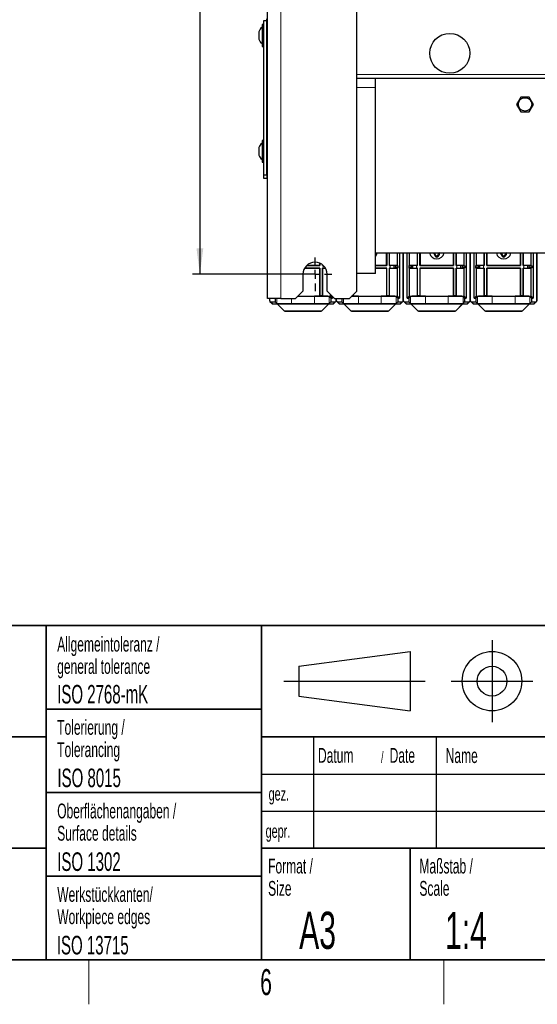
# Paper-space layout 'Blatt3' of a CAD drawing. Header units: millimetres. Extents: x 5 to 418, y 2 to 292.
# Tile 48 of 50: x 255 to 325, y 6 to 139. Entities that reach past the tile are written whole.
import ezdxf

# ---------------------------------------------------------------- set-up
doc = ezdxf.new("R2010")
doc.units = ezdxf.units.MM
doc.layers.add('SLD-0', color=7, linetype='Continuous')
doc.styles.add('SLDTEXTSTYLE1', font='TXT', dxfattribs={"width": 0.605})
doc.dimstyles.new('SLDDIMSTYLE2', dxfattribs={"dimtxt": 3.081982, "dimasz": 3.5, "dimexe": 0, "dimexo": 0.0625, "dimgap": 0.770496, "dimtad": 1, "dimdec": 0, "dimlfac": 4, "dimrnd": 1e-09, "dimzin": 12, "dimdsep": 46, "dimtxsty": 'SLDTEXTSTYLE1', "dimsah": 1, "dimcen": 0.09, "dimadec": 0, "dimazin": 3, "dimtfac": 1, "dimtofl": 0, "dimtmove": 0, "dimatfit": 3, "dimfxl": 1, "dimfrac": 2, "dimtolj": 1, "dimtzin": 12, "dimarcsym": 0})

# ---------------------------------------------------------------- blocks, each defined once
blk = doc.blocks.new('SW_NOTE_0_44')
at = {"layer": 'SLD-0', "color": 0, "char_height": 2, "attachment_point": 1, "style": 'SLDTEXTSTYLE1'}
for s, insert in [('Keine Maße aus der Zeichnung abnehmen. /', (0, 2.58)), ('Do not scale.', (0, -0.92))]:
    blk.add_mtext(s, dxfattribs=dict(at, insert=insert))
blk = doc.blocks.new('SW_NOTE_0_46')
at = {"layer": 'SLD-0', "color": 0, "char_height": 2, "attachment_point": 1, "style": 'SLDTEXTSTYLE1'}
for s, insert in [('Werkstückkanten/', (0, 2.58)), ('Workpiece edges', (0, -0.42))]:
    blk.add_mtext(s, dxfattribs=dict(at, insert=insert))
blk = doc.blocks.new('SW_NOTE_0_47')
at = {"layer": 'SLD-0', "color": 0, "char_height": 2, "attachment_point": 1, "style": 'SLDTEXTSTYLE1'}
for s, insert in [('Oberflächenangaben /', (0, 2.58)), ('Surface details', (0, -0.42))]:
    blk.add_mtext(s, dxfattribs=dict(at, insert=insert))
blk = doc.blocks.new('SW_NOTE_0_48')
at = {"layer": 'SLD-0', "color": 0, "char_height": 2, "attachment_point": 1, "style": 'SLDTEXTSTYLE1'}
for s, insert in [('Tolerierung /', (0, 2.58)), ('Tolerancing', (0, -0.42))]:
    blk.add_mtext(s, dxfattribs=dict(at, insert=insert))
blk = doc.blocks.new('SW_NOTE_0_49')
at = {"layer": 'SLD-0', "color": 0, "char_height": 2, "attachment_point": 1, "style": 'SLDTEXTSTYLE1'}
for s, insert in [('Allgemeintoleranz /', (0, 2.58)), ('general tolerance', (0, -0.42))]:
    blk.add_mtext(s, dxfattribs=dict(at, insert=insert))
blk = doc.blocks.new('SW_NOTE_0_50')
at = {"layer": 'SLD-0', "color": 0, "char_height": 2, "attachment_point": 1, "style": 'SLDTEXTSTYLE1'}
for s, insert in [('Format /', (0, 2.58)), ('Size', (0, -0.42))]:
    blk.add_mtext(s, dxfattribs=dict(at, insert=insert))
blk = doc.blocks.new('SW_NOTE_0_51')
at = {"layer": 'SLD-0', "color": 0, "attachment_point": 1, "style": 'SLDTEXTSTYLE1'}
for s, insert, char_height in [('Datum', (0, 2.58), 2), ('/', (8.48, 2.08), 1.5), ('Date', (9.64, 2.58), 2)]:
    blk.add_mtext(s, dxfattribs=dict(at, insert=insert, char_height=char_height))
blk = doc.blocks.new('SW_NOTE_0_52')
at = {"layer": 'SLD-0', "color": 0, "char_height": 2, "attachment_point": 1, "style": 'SLDTEXTSTYLE1'}
for s, insert in [('Maßstab /', (0, 2.58)), ('Scale', (0, -0.42))]:
    blk.add_mtext(s, dxfattribs=dict(at, insert=insert))
blk = doc.blocks.new('_D_19')
at = {"layer": 'SLD-0'}
for p, q in [((295.19, 248.02), (278.7, 248.02)), ((279.7, 248.02), (279.7, 104.27)), ((295.19, 104.27), (278.7, 104.27))]:
    blk.add_line(p, q, dxfattribs=at)
for points in [[(279.7, 248.02), (279.24, 244.52), (280.16, 244.52)], [(279.7, 104.27), (280.16, 107.77), (279.24, 107.77)]]:
    blk.add_solid(points, dxfattribs=at)
at = {"layer": 'SLD-0', "insert": (275.61, 172.61), "char_height": 3.175, "attachment_point": 1, "rotation": 90, "style": 'SLDTEXTSTYLE1'}
blk.add_mtext('575', dxfattribs=at)
blk = doc.blocks.new('SW_CENTERMARKSYMBOL_13')
at = {"layer": 'SLD-0', "color": 0}
for p, q in [((0, 1.25), (0, 2.25)), ((-1.25, 0), (-2.25, 0)), ((0, 0), (-0.625, 0)), ((0, 0), (0, 0.625)), ((0, 0), (0, -0.625)), ((0, 0), (0.625, 0)), ((1.25, 0), (2.25, 0)), ((0, -1.25), (0, -2.25))]:
    blk.add_line(p, q, dxfattribs=at)

psp = doc.layouts.new('Blatt3')

# ---------------------------------------------------------------- linework, layer by layer
at = {"color": 7, "linetype": 'Continuous', "lineweight": 25}
for p, q in [((288.8173, 101.0151), (288.8173, 252.2651)), ((300.8173, 102.0151), (300.8173, 251.2651)), ((288.3173, 137.8901), (288.0673, 137.8901)), ((288.0673, 137.8901), (288.0673, 135.2613)), ((288.3173, 138.4151), (288.6923, 138.4151)), ((288.3173, 117.6651), (288.3173, 138.4151)), ((288.6923, 138.4151), (288.6923, 138.6651)), ((288.6923, 117.6651), (288.6923, 138.4151)), ((287.6423, 136.9151), (287.6423, 136.0239)), ((287.6423, 136.0239), (287.6423, 135.9151)), ((288.0673, 135.2613), (288.0673, 134.9401)), ((288.0673, 134.9401), (288.3173, 134.9401)), ((358.3173, 130.6401), (300.8173, 130.6401)), ((303.3173, 129.3901), (303.3173, 130.6401)), ((303.3173, 104.3901), (303.3173, 129.3901)), ((322.8722, 128.1276), (322.302, 127.1401)), ((324.0124, 128.1276), (322.8722, 128.1276)), ((324.5826, 127.1401), (324.0124, 128.1276)), ((322.302, 127.1401), (322.8722, 126.1526)), ((322.8722, 126.1526), (324.0124, 126.1526)), ((324.0124, 126.1526), (324.5826, 127.1401)), ((288.3173, 122.2901), (288.0673, 122.2901)), ((288.0673, 122.2901), (288.0673, 119.6613)), ((287.6423, 121.3151), (287.6423, 120.4239)), ((287.6423, 120.4239), (287.6423, 120.3151)), ((288.0673, 119.6613), (288.0673, 119.3401)), ((288.0673, 119.3401), (288.3173, 119.3401)), ((288.3173, 117.6651), (288.6923, 117.6651)), ((288.3173, 117.1651), (288.3173, 117.6651)), ((288.6923, 117.1651), (288.3173, 117.1651)), ((288.6923, 117.6651), (288.6923, 117.1651)), ((288.8173, 117.6401), (288.6923, 117.6401)), ((288.7673, 117.1401), (288.7673, 117.6401)), ((288.8173, 117.1401), (288.7673, 117.1401)), ((303.3173, 107.1401), (355.8173, 107.1401)), ((304.8173, 105.464), (304.8173, 107.1401)), ((304.8304, 107.1401), (304.8304, 105.4509)), ((305.1792, 107.1401), (305.1792, 105.4509)), ((305.1923, 105.464), (305.1923, 107.1401)), ((306.276, 105.464), (306.276, 107.1401)), ((306.5422, 107.1401), (306.5422, 101.0728)), ((307.0423, 100.6979), (307.0423, 107.1401)), ((307.0923, 100.6979), (307.0923, 107.1401)), ((307.5924, 101.0728), (307.5924, 107.1401)), ((307.8586, 107.1401), (307.8586, 105.464)), ((308.9423, 107.1401), (308.9423, 105.464)), ((308.9554, 105.4509), (308.9554, 107.1401)), ((309.3042, 105.4509), (309.3042, 107.1401)), ((309.3173, 107.1401), (309.3173, 105.464)), ((311.1409, 107.1401), (311.1992, 107.1015)), ((311.2675, 107.1082), (311.1593, 107.0457)), ((311.1593, 107.0457), (311.3508, 106.714)), ((311.1992, 107.1015), (311.1969, 107.1401)), ((311.4591, 106.7765), (311.2675, 107.1082)), ((311.7779, 106.9538), (311.6756, 106.7765)), ((311.957, 107.139), (311.7238, 106.985)), ((311.7238, 106.985), (311.7779, 106.9538)), ((311.7838, 106.714), (311.8861, 106.8913)), ((311.8861, 106.8913), (311.9403, 106.86)), ((311.9403, 106.86), (311.957, 107.139)), ((312.0119, 107.1401), (312.0253, 107.1323)), ((312.0253, 107.1323), (312.0298, 107.1401)), ((313.8173, 105.464), (313.8173, 107.1401)), ((313.8304, 107.1401), (313.8304, 105.4509)), ((314.1792, 107.1401), (314.1792, 105.4509)), ((314.1923, 105.464), (314.1923, 107.1401)), ((315.276, 105.464), (315.276, 107.1401)), ((315.5422, 107.1401), (315.5422, 101.0728)), ((316.0423, 100.6979), (316.0423, 107.1401)), ((316.0923, 100.6979), (316.0923, 107.1401)), ((316.5924, 101.0728), (316.5924, 107.1401)), ((316.8586, 107.1401), (316.8586, 105.464)), ((317.9423, 107.1401), (317.9423, 105.464)), ((317.9554, 105.4509), (317.9554, 107.1401)), ((318.3042, 105.4509), (318.3042, 107.1401)), ((318.3173, 107.1401), (318.3173, 105.464)), ((320.1409, 107.1401), (320.1992, 107.1015)), ((320.2675, 107.1082), (320.1593, 107.0457)), ((320.1593, 107.0457), (320.3508, 106.714)), ((320.1992, 107.1015), (320.1969, 107.1401)), ((320.4591, 106.7765), (320.2675, 107.1082)), ((320.7779, 106.9538), (320.6756, 106.7765)), ((320.957, 107.139), (320.7238, 106.985)), ((320.7238, 106.985), (320.7779, 106.9538)), ((320.7838, 106.714), (320.8861, 106.8913)), ((320.8861, 106.8913), (320.9403, 106.86)), ((320.9403, 106.86), (320.957, 107.139)), ((321.0119, 107.1401), (321.0253, 107.1323)), ((321.0253, 107.1323), (321.0298, 107.1401)), ((322.8173, 105.464), (322.8173, 107.1401)), ((322.8304, 107.1401), (322.8304, 105.4509)), ((323.1792, 107.1401), (323.1792, 105.4509)), ((323.1923, 105.464), (323.1923, 107.1401)), ((324.276, 105.464), (324.276, 107.1401)), ((324.5422, 107.1401), (324.5422, 101.0728)), ((325.0423, 100.6979), (325.0423, 107.1401)), ((325.0923, 100.6979), (325.0923, 107.1401)), ((293.7917, 105.089), (295.8173, 105.089)), ((295.8304, 105.1021), (293.7995, 105.1021)), ((295.8304, 105.4509), (294.0813, 105.4509)), ((294.0954, 105.464), (295.8173, 105.464)), ((295.8173, 105.464), (295.8173, 105.7651)), ((295.8304, 105.4509), (295.8173, 105.464)), ((295.8304, 105.1021), (295.8173, 105.089)), ((295.8173, 105.089), (295.8173, 101.339)), ((295.8304, 105.7595), (295.8304, 105.4509)), ((295.8304, 101.3521), (295.8304, 105.1021)), ((296.1792, 105.556), (296.1792, 105.4509)), ((296.1792, 105.4509), (296.1923, 105.464)), ((296.1792, 105.4509), (296.2787, 105.4509)), ((296.1792, 105.1021), (296.1923, 105.089)), ((296.2787, 105.1021), (296.1792, 105.1021)), ((296.1792, 105.1021), (296.1792, 101.3521)), ((296.1923, 105.464), (296.1923, 105.5459)), ((296.2892, 105.464), (296.1923, 105.464)), ((296.1923, 105.089), (296.5929, 105.089)), ((296.1923, 101.339), (296.1923, 105.089)), ((303.3173, 105.464), (304.8173, 105.464)), ((304.8304, 105.4509), (303.3173, 105.4509)), ((304.8304, 105.1021), (303.3173, 105.1021)), ((303.3173, 105.089), (304.8173, 105.089)), ((304.8304, 105.4509), (304.8173, 105.464)), ((304.8304, 105.1021), (304.8173, 105.089)), ((304.8173, 105.089), (304.8173, 101.339)), ((304.8304, 101.3521), (304.8304, 105.1021)), ((305.1792, 105.4509), (305.1923, 105.464)), ((305.1792, 105.4509), (305.2787, 105.4509)), ((305.1792, 105.1021), (305.1923, 105.089)), ((305.2787, 105.1021), (305.1792, 105.1021)), ((305.1792, 105.1021), (305.1792, 101.3521)), ((306.276, 105.464), (305.1923, 105.464)), ((305.1923, 105.089), (306.276, 105.089)), ((305.1923, 101.339), (305.1923, 105.089)), ((305.7768, 105.443), (305.9665, 105.4051)), ((305.9665, 105.1479), (305.7768, 105.1101)), ((305.9665, 105.4051), (306.3415, 105.3986)), ((305.9665, 105.4051), (305.9665, 105.1479)), ((306.3415, 105.1545), (305.9665, 105.1479)), ((306.276, 105.464), (306.3415, 105.3986)), ((306.3415, 105.1545), (306.276, 105.089)), ((306.276, 101.339), (306.276, 105.089)), ((306.3415, 105.3986), (306.3415, 105.1545)), ((307.8586, 105.464), (307.7931, 105.3986)), ((307.7931, 105.3986), (308.1681, 105.4051)), ((307.7931, 105.3986), (307.7931, 105.1545)), ((307.7931, 105.1545), (307.8586, 105.089)), ((308.1681, 105.1479), (307.7931, 105.1545)), ((308.9423, 105.464), (307.8586, 105.464)), ((307.8586, 105.089), (307.8586, 101.339)), ((307.8586, 105.089), (308.9423, 105.089)), ((308.1681, 105.4051), (308.3578, 105.443)), ((308.1681, 105.4051), (308.1681, 105.1479)), ((308.3578, 105.1101), (308.1681, 105.1479)), ((308.8559, 105.4509), (308.9554, 105.4509)), ((308.9554, 105.1021), (308.8559, 105.1021)), ((308.9554, 105.4509), (308.9423, 105.464)), ((308.9554, 105.1021), (308.9423, 105.089)), ((308.9423, 105.089), (308.9423, 101.339)), ((308.9554, 101.3521), (308.9554, 105.1021)), ((309.3042, 105.4509), (309.3173, 105.464)), ((313.8304, 105.4509), (309.3042, 105.4509)), ((313.8304, 105.1021), (309.3042, 105.1021)), ((309.3042, 105.1021), (309.3042, 101.3521)), ((309.3042, 105.1021), (309.3173, 105.089)), ((309.3173, 105.464), (313.8173, 105.464)), ((309.3173, 105.089), (313.8173, 105.089)), ((309.3173, 101.339), (309.3173, 105.089)), ((313.8304, 105.4509), (313.8173, 105.464)), ((313.8304, 105.1021), (313.8173, 105.089)), ((313.8173, 105.089), (313.8173, 101.339)), ((313.8304, 101.3521), (313.8304, 105.1021)), ((314.1792, 105.4509), (314.1923, 105.464)), ((314.1792, 105.4509), (314.2787, 105.4509)), ((314.1792, 105.1021), (314.1923, 105.089)), ((314.2787, 105.1021), (314.1792, 105.1021)), ((314.1792, 105.1021), (314.1792, 101.3521)), ((315.276, 105.464), (314.1923, 105.464)), ((314.1923, 105.089), (315.276, 105.089)), ((314.1923, 101.339), (314.1923, 105.089)), ((314.7768, 105.443), (314.9665, 105.4051)), ((314.9665, 105.1479), (314.7768, 105.1101)), ((314.9665, 105.4051), (315.3415, 105.3986)), ((314.9665, 105.4051), (314.9665, 105.1479)), ((315.3415, 105.1545), (314.9665, 105.1479)), ((315.276, 105.464), (315.3415, 105.3986)), ((315.3415, 105.1545), (315.276, 105.089)), ((315.276, 101.339), (315.276, 105.089)), ((315.3415, 105.3986), (315.3415, 105.1545)), ((316.8586, 105.464), (316.7931, 105.3986)), ((316.7931, 105.3986), (317.1681, 105.4051)), ((316.7931, 105.3986), (316.7931, 105.1545)), ((316.7931, 105.1545), (316.8586, 105.089)), ((317.1681, 105.1479), (316.7931, 105.1545)), ((317.9423, 105.464), (316.8586, 105.464)), ((316.8586, 105.089), (316.8586, 101.339)), ((316.8586, 105.089), (317.9423, 105.089)), ((317.1681, 105.4051), (317.3578, 105.443)), ((317.1681, 105.4051), (317.1681, 105.1479)), ((317.3578, 105.1101), (317.1681, 105.1479)), ((317.8559, 105.4509), (317.9554, 105.4509)), ((317.9554, 105.1021), (317.8559, 105.1021)), ((317.9554, 105.4509), (317.9423, 105.464)), ((317.9554, 105.1021), (317.9423, 105.089)), ((317.9423, 105.089), (317.9423, 101.339)), ((317.9554, 101.3521), (317.9554, 105.1021)), ((318.3042, 105.4509), (318.3173, 105.464)), ((322.8304, 105.4509), (318.3042, 105.4509)), ((322.8304, 105.1021), (318.3042, 105.1021)), ((318.3042, 105.1021), (318.3042, 101.3521)), ((318.3042, 105.1021), (318.3173, 105.089)), ((318.3173, 105.464), (322.8173, 105.464)), ((318.3173, 105.089), (322.8173, 105.089)), ((318.3173, 101.339), (318.3173, 105.089)), ((322.8304, 105.4509), (322.8173, 105.464)), ((322.8304, 105.1021), (322.8173, 105.089)), ((322.8173, 105.089), (322.8173, 101.339)), ((322.8304, 101.3521), (322.8304, 105.1021)), ((323.1792, 105.4509), (323.1923, 105.464)), ((323.1792, 105.4509), (323.2787, 105.4509)), ((323.1792, 105.1021), (323.1923, 105.089)), ((323.2787, 105.1021), (323.1792, 105.1021)), ((323.1792, 105.1021), (323.1792, 101.3521)), ((324.276, 105.464), (323.1923, 105.464)), ((323.1923, 105.089), (324.276, 105.089)), ((323.1923, 101.339), (323.1923, 105.089)), ((323.7768, 105.443), (323.9665, 105.4051)), ((323.9665, 105.1479), (323.7768, 105.1101)), ((323.9665, 105.4051), (324.3415, 105.3986)), ((323.9665, 105.4051), (323.9665, 105.1479)), ((324.3415, 105.1545), (323.9665, 105.1479)), ((324.276, 105.464), (324.3415, 105.3986)), ((324.3415, 105.1545), (324.276, 105.089)), ((324.276, 101.339), (324.276, 105.089)), ((324.3415, 105.3986), (324.3415, 105.1545)), ((293.5673, 104.2651), (293.5673, 102.0151)), ((296.8173, 102.0151), (296.8173, 104.2651)), ((303.3173, 104.3901), (300.8173, 104.3901)), ((290.5673, 101.0151), (288.8173, 101.0151)), ((289.0923, 100.6979), (289.0923, 101.0151)), ((289.8173, 101.0151), (289.8173, 100.5728)), ((290.5673, 101.0151), (292.5673, 101.0151)), ((292.5673, 101.0151), (293.5673, 102.0151)), ((292.8782, 101.3259), (295.0988, 101.3259)), ((292.8913, 101.339), (295.8173, 101.339)), ((295.8304, 101.3521), (295.8173, 101.339)), ((295.8173, 101.339), (296.1923, 101.339)), ((296.1792, 101.3521), (295.8304, 101.3521)), ((296.1792, 101.3521), (296.1923, 101.339)), ((296.1923, 101.339), (297.276, 101.339)), ((296.8173, 102.0151), (297.8173, 101.0151)), ((297.0985, 101.2916), (297.3173, 101.0728)), ((297.276, 101.339), (297.276, 101.5563)), ((297.5422, 101.0728), (297.276, 101.339)), ((297.3173, 101.0728), (297.5422, 101.0728)), ((297.3173, 101.0728), (297.3173, 100.5728)), ((297.5422, 101.2901), (297.5422, 101.0728)), ((297.8173, 101.0151), (299.8173, 101.0151)), ((298.0423, 100.6979), (298.0423, 101.0151)), ((298.0923, 100.6979), (298.0923, 101.0151)), ((298.8173, 101.0151), (298.8173, 100.5728)), ((299.8173, 101.0151), (300.8173, 102.0151)), ((300.1413, 101.339), (300.3173, 101.339)), ((300.3042, 101.3521), (300.1544, 101.3521)), ((300.3042, 101.502), (300.3042, 101.3521)), ((300.3042, 101.3521), (300.3173, 101.339)), ((300.3173, 101.339), (300.3173, 101.5151)), ((300.3173, 101.339), (304.8173, 101.339)), ((301.0358, 101.3259), (304.0988, 101.3259)), ((304.8304, 101.3521), (304.8173, 101.339)), ((304.8173, 101.339), (305.1923, 101.339)), ((305.1792, 101.3521), (304.8304, 101.3521)), ((305.1792, 101.3521), (305.1923, 101.339)), ((305.1923, 101.339), (306.276, 101.339)), ((306.0985, 101.2916), (306.3173, 101.0728)), ((306.5422, 101.0728), (306.276, 101.339)), ((306.3173, 101.0728), (306.5422, 101.0728)), ((306.3173, 101.0728), (306.3173, 100.5728)), ((307.8586, 101.339), (307.5924, 101.0728)), ((307.5924, 101.0728), (307.8173, 101.0728)), ((307.8173, 101.0728), (308.0361, 101.2916)), ((307.8173, 101.0728), (307.8173, 100.5728)), ((307.8586, 101.339), (308.9423, 101.339)), ((308.9554, 101.3521), (308.9423, 101.339)), ((308.9423, 101.339), (309.3173, 101.339)), ((309.3042, 101.3521), (308.9554, 101.3521)), ((309.3042, 101.3521), (309.3173, 101.339)), ((309.3173, 101.339), (313.8173, 101.339)), ((310.0358, 101.3259), (313.0988, 101.3259)), ((313.8304, 101.3521), (313.8173, 101.339)), ((313.8173, 101.339), (314.1923, 101.339)), ((314.1792, 101.3521), (313.8304, 101.3521)), ((314.1792, 101.3521), (314.1923, 101.339)), ((314.1923, 101.339), (315.276, 101.339)), ((315.0985, 101.2916), (315.3173, 101.0728)), ((315.5422, 101.0728), (315.276, 101.339)), ((315.3173, 101.0728), (315.5422, 101.0728)), ((315.3173, 101.0728), (315.3173, 100.5728)), ((316.8586, 101.339), (316.5924, 101.0728)), ((316.5924, 101.0728), (316.8173, 101.0728)), ((316.8173, 101.0728), (317.0361, 101.2916)), ((316.8173, 101.0728), (316.8173, 100.5728)), ((316.8586, 101.339), (317.9423, 101.339)), ((317.9554, 101.3521), (317.9423, 101.339)), ((317.9423, 101.339), (318.3173, 101.339)), ((318.3042, 101.3521), (317.9554, 101.3521)), ((318.3042, 101.3521), (318.3173, 101.339)), ((318.3173, 101.339), (322.8173, 101.339)), ((319.0358, 101.3259), (322.0988, 101.3259)), ((322.8304, 101.3521), (322.8173, 101.339)), ((322.8173, 101.339), (323.1923, 101.339)), ((323.1792, 101.3521), (322.8304, 101.3521)), ((323.1792, 101.3521), (323.1923, 101.339)), ((323.1923, 101.339), (324.276, 101.339)), ((324.0985, 101.2916), (324.3173, 101.0728)), ((324.5422, 101.0728), (324.276, 101.339)), ((324.3173, 101.0728), (324.5422, 101.0728)), ((324.3173, 101.0728), (324.3173, 100.5728)), ((289.1289, 100.6095), (289.4017, 100.3367)), ((289.2174, 100.5728), (289.8173, 100.5728)), ((289.4901, 100.3001), (290.0808, 100.3001)), ((289.8173, 100.5728), (290.0361, 100.354)), ((290.0808, 100.3001), (290.0835, 100.3066)), ((290.0808, 100.3001), (291.0193, 99.3617)), ((290.0835, 100.3066), (297.0511, 100.3066)), ((290.0835, 100.3066), (291.022, 99.3682)), ((292.0358, 100.3197), (295.0988, 100.3197)), ((296.1126, 99.3682), (297.0511, 100.3066)), ((296.1153, 99.3617), (297.0538, 100.3001)), ((297.0538, 100.3001), (297.0511, 100.3066)), ((297.0538, 100.3001), (297.6445, 100.3001)), ((297.0985, 100.354), (297.3173, 100.5728)), ((297.3173, 100.5728), (297.9172, 100.5728)), ((297.7329, 100.3367), (298.0057, 100.6095)), ((298.1289, 100.6095), (298.4017, 100.3367)), ((298.2174, 100.5728), (298.8173, 100.5728)), ((298.4901, 100.3001), (299.0808, 100.3001)), ((298.8173, 100.5728), (299.0361, 100.354)), ((299.0808, 100.3001), (299.0835, 100.3066)), ((299.0808, 100.3001), (300.0193, 99.3617)), ((299.0835, 100.3066), (306.0511, 100.3066)), ((299.0835, 100.3066), (300.022, 99.3682)), ((301.0358, 100.3197), (304.0988, 100.3197)), ((305.1126, 99.3682), (306.0511, 100.3066)), ((305.1153, 99.3617), (306.0538, 100.3001)), ((306.0538, 100.3001), (306.0511, 100.3066)), ((306.0538, 100.3001), (306.6445, 100.3001)), ((306.0985, 100.354), (306.3173, 100.5728)), ((306.3173, 100.5728), (306.9172, 100.5728)), ((306.7329, 100.3367), (307.0057, 100.6095)), ((307.1289, 100.6095), (307.4017, 100.3367)), ((307.2174, 100.5728), (307.8173, 100.5728)), ((307.4901, 100.3001), (308.0808, 100.3001)), ((307.8173, 100.5728), (308.0361, 100.354)), ((308.0808, 100.3001), (308.0835, 100.3066)), ((308.0808, 100.3001), (309.0193, 99.3617)), ((308.0835, 100.3066), (315.0511, 100.3066)), ((308.0835, 100.3066), (309.022, 99.3682)), ((310.0358, 100.3197), (313.0988, 100.3197)), ((314.1126, 99.3682), (315.0511, 100.3066)), ((314.1153, 99.3617), (315.0538, 100.3001)), ((315.0538, 100.3001), (315.0511, 100.3066)), ((315.0538, 100.3001), (315.6445, 100.3001)), ((315.0985, 100.354), (315.3173, 100.5728)), ((315.3173, 100.5728), (315.9172, 100.5728)), ((315.7329, 100.3367), (316.0057, 100.6095)), ((316.1289, 100.6095), (316.4017, 100.3367)), ((316.2174, 100.5728), (316.8173, 100.5728)), ((316.4901, 100.3001), (317.0808, 100.3001)), ((316.8173, 100.5728), (317.0361, 100.354)), ((317.0808, 100.3001), (317.0835, 100.3066)), ((317.0808, 100.3001), (318.0193, 99.3617)), ((317.0835, 100.3066), (324.0511, 100.3066)), ((317.0835, 100.3066), (318.022, 99.3682)), ((319.0358, 100.3197), (322.0988, 100.3197)), ((323.1126, 99.3682), (324.0511, 100.3066)), ((323.1153, 99.3617), (324.0538, 100.3001)), ((324.0538, 100.3001), (324.0511, 100.3066)), ((324.0538, 100.3001), (324.6445, 100.3001)), ((324.0985, 100.354), (324.3173, 100.5728)), ((324.3173, 100.5728), (324.9172, 100.5728)), ((324.7329, 100.3367), (325.0057, 100.6095)), ((291.1077, 99.3251), (296.027, 99.3251)), ((291.1103, 99.3316), (296.0243, 99.3316)), ((300.1076, 99.3251), (305.027, 99.3251)), ((300.1103, 99.3316), (305.0243, 99.3316)), ((309.1077, 99.3251), (314.027, 99.3251)), ((309.1103, 99.3316), (314.0243, 99.3316)), ((318.1077, 99.3251), (323.027, 99.3251)), ((318.1103, 99.3316), (323.0243, 99.3316))]:
    psp.add_line(p, q, dxfattribs=at)
at = {"color": 7, "linetype": 'Continuous', "lineweight": 18}
for p, q in [((290.5673, 101.0151), (290.5673, 252.2651)), ((358.3173, 131.1401), (300.8173, 131.1401)), ((303.3173, 129.3901), (300.8173, 129.3901)), ((296.2787, 105.4509), (296.2787, 105.1021)), ((305.2787, 105.4509), (305.2787, 105.1021)), ((305.7768, 105.443), (305.7768, 105.1101)), ((308.3578, 105.443), (308.3578, 105.1101)), ((308.8559, 105.4509), (308.8559, 105.1021)), ((314.2787, 105.4509), (314.2787, 105.1021)), ((314.7768, 105.443), (314.7768, 105.1101)), ((317.3578, 105.443), (317.3578, 105.1101)), ((317.8559, 105.4509), (317.8559, 105.1021)), ((323.2787, 105.4509), (323.2787, 105.1021)), ((323.7768, 105.443), (323.7768, 105.1101)), ((290.0361, 101.0151), (290.0361, 100.354)), ((292.0358, 101.0151), (292.0358, 100.3197)), ((295.0988, 101.3259), (295.0988, 100.3197)), ((297.0985, 101.2916), (297.0985, 100.354)), ((299.0361, 101.0151), (299.0361, 100.354)), ((301.0358, 101.3259), (301.0358, 100.3197)), ((304.0988, 101.3259), (304.0988, 100.3197)), ((306.0985, 101.2916), (306.0985, 100.354)), ((308.0361, 101.2916), (308.0361, 100.354)), ((310.0358, 101.3259), (310.0358, 100.3197)), ((313.0988, 101.3259), (313.0988, 100.3197)), ((315.0985, 101.2916), (315.0985, 100.354)), ((317.0361, 101.2916), (317.0361, 100.354)), ((319.0358, 101.3259), (319.0358, 100.3197)), ((322.0988, 101.3259), (322.0988, 100.3197)), ((324.0985, 101.2916), (324.0985, 100.354)), ((289.2174, 100.5728), (289.4901, 100.3001)), ((297.6445, 100.3001), (297.9172, 100.5728)), ((298.2174, 100.5728), (298.4901, 100.3001)), ((306.6445, 100.3001), (306.9172, 100.5728)), ((307.2174, 100.5728), (307.4901, 100.3001)), ((315.6445, 100.3001), (315.9172, 100.5728)), ((316.2174, 100.5728), (316.4901, 100.3001)), ((324.6445, 100.3001), (324.9172, 100.5728)), ((291.0193, 99.3617), (291.022, 99.3682)), ((291.1103, 99.3316), (291.1077, 99.3251)), ((296.027, 99.3251), (296.0243, 99.3316)), ((296.1126, 99.3682), (296.1153, 99.3617)), ((300.0193, 99.3617), (300.022, 99.3682)), ((300.1103, 99.3316), (300.1076, 99.3251)), ((305.027, 99.3251), (305.0243, 99.3316)), ((305.1126, 99.3682), (305.1153, 99.3617)), ((309.0193, 99.3617), (309.022, 99.3682)), ((309.1103, 99.3316), (309.1077, 99.3251)), ((314.027, 99.3251), (314.0243, 99.3316)), ((314.1126, 99.3682), (314.1153, 99.3617)), ((318.0193, 99.3617), (318.022, 99.3682)), ((318.1103, 99.3316), (318.1077, 99.3251)), ((323.027, 99.3251), (323.0243, 99.3316)), ((323.1126, 99.3682), (323.1153, 99.3617))]:
    psp.add_line(p, q, dxfattribs=at)
at = {"color": 7, "linetype": 'Continuous', "lineweight": 25}
for centre, radius in [((313.3173, 134.0151), 2.6875), ((323.4423, 127.1401), 0.9)]:
    psp.add_circle(centre, radius, dxfattribs=at)
for centre, radius, start, end in [((288.6137, 136.6775), 1, 123.118888, 166.258685), ((288.6137, 136.1526), 1, 193.741315, 236.881112), ((288.6137, 121.0775), 1, 123.118888, 166.258685), ((288.6137, 120.5526), 1, 193.741315, 236.881112), ((302.5673, 107.339), 1, 318.590378, 348.523667), ((311.5673, 107.339), 1, 191.476333, 348.523667), ((311.5673, 106.839), 0.25, 210, 330), ((311.5673, 106.839), 0.125, 210, 330), ((320.5673, 107.339), 1, 191.476333, 348.523667), ((320.5673, 106.839), 0.25, 210, 330), ((320.5673, 106.839), 0.125, 210, 330), ((295.1923, 104.2651), 1.625, 0, 180), ((289.4901, 100.4251), 0.125, 225, 270), ((297.6445, 100.4251), 0.125, 270, 315), ((298.4901, 100.4251), 0.125, 225, 270), ((306.6445, 100.4251), 0.125, 270, 315), ((307.4901, 100.4251), 0.125, 225, 270), ((315.6445, 100.4251), 0.125, 270, 315), ((316.4901, 100.4251), 0.125, 225, 270), ((324.6445, 100.4251), 0.125, 270, 315), ((291.1077, 99.45), 0.125, 225, 270), ((296.027, 99.45), 0.125, 270, 315), ((300.1076, 99.45), 0.125, 225, 270), ((305.027, 99.45), 0.125, 270, 315), ((309.1077, 99.45), 0.125, 225, 270), ((314.027, 99.45), 0.125, 270, 315), ((318.1077, 99.45), 0.125, 225, 270), ((323.027, 99.45), 0.125, 270, 315)]:
    psp.add_arc(centre, radius, start, end, dxfattribs=at)
at = {"color": 7, "linetype": 'Continuous', "lineweight": 18}
for centre, radius, start, end in [((289.49, 100.4251), 0.1249, 225.000835, 270.024087), ((297.6446, 100.4251), 0.1249, 269.975913, 314.999165), ((298.49, 100.4251), 0.1249, 225.000835, 270.024087), ((306.6446, 100.4251), 0.1249, 269.975154, 315.000777), ((307.49, 100.4251), 0.1249, 224.999223, 270.024846), ((315.6446, 100.4251), 0.1249, 269.974623, 315.001308), ((316.49, 100.4251), 0.1249, 224.998878, 270.025191), ((324.6446, 100.4251), 0.1249, 269.974845, 315.001086), ((291.1077, 99.4501), 0.125, 225.006699, 269.986657), ((296.0269, 99.4501), 0.125, 270.013343, 314.993301), ((300.1077, 99.4501), 0.125, 225.007247, 269.985254), ((305.0269, 99.4501), 0.125, 270.014954, 314.99169), ((309.1077, 99.4501), 0.125, 225.007246, 269.986109), ((314.0269, 99.4501), 0.125, 270.013891, 314.992754), ((318.1077, 99.4501), 0.125, 225.007778, 269.985577), ((323.0269, 99.4501), 0.125, 270.01437, 314.992488)]:
    psp.add_arc(centre, radius, start, end, dxfattribs=at)
at = {"color": 7, "linetype": 'Continuous', "lineweight": 25}
for centre, major_axis, ratio, start_param, end_param in [((296.2787, 105.1108), (0.5, 0), 0.01745506, 4.71238898, 5.36937246), ((305.2787, 105.4422), (0.5, 0), 0.01745506, 0.08726646, 1.57079633), ((305.2787, 105.1108), (0.5, 0), 0.01745506, 4.71238898, 6.19591884), ((308.8559, 105.4422), (0.5, 0), 0.01745506, 1.57079633, 3.05432619), ((308.8559, 105.1108), (0.5, 0), 0.01745506, 3.22885912, 4.71238898), ((314.2787, 105.4422), (0.5, 0), 0.01745506, 0.08726646, 1.57079633), ((314.2787, 105.1108), (0.5, 0), 0.01745506, 4.71238898, 6.19591884), ((317.8559, 105.4422), (0.5, 0), 0.01745506, 1.57079633, 3.05432619), ((317.8559, 105.1108), (0.5, 0), 0.01745506, 3.22885912, 4.71238898), ((323.2787, 105.4422), (0.5, 0), 0.01745506, 0.08726646, 1.57079633), ((323.2787, 105.1108), (0.5, 0), 0.01745506, 4.71238898, 6.19591884), ((295.0988, 101.291), (2, 0), 0.01745506, 0.01745329, 1.57079633), ((301.0358, 101.291), (2, 0), 0.01745506, 1.57079633, 2.04398685), ((304.0988, 101.291), (2, 0), 0.01745506, 0.01745329, 1.57079633), ((310.0358, 101.291), (2, 0), 0.01745506, 1.57079633, 3.12413936), ((313.0988, 101.291), (2, 0), 0.01745506, 0.01745329, 1.57079633), ((319.0358, 101.291), (2, 0), 0.01745506, 1.57079633, 3.12413936), ((322.0988, 101.291), (2, 0), 0.01745506, 0.01745329, 1.57079633), ((289.2173, 100.6979), (0.0884, -0.0884), 0.99969546, 3.92683852, 5.49793944), ((292.0358, 100.3546), (2, 0), 0.01745506, 3.15904595, 4.71238898), ((295.0988, 100.3546), (2, 0), 0.01745506, 4.71238898, 6.26573201), ((297.9173, 100.6979), (-0.0884, -0.0884), 0.99969546, 0.78524587, 2.35634678), ((298.2173, 100.6979), (0.0884, -0.0884), 0.99969546, 3.92683852, 5.49793944), ((301.0358, 100.3546), (2, 0), 0.01745506, 3.15904595, 4.71238898), ((304.0988, 100.3546), (2, 0), 0.01745506, 4.71238898, 6.26573201), ((306.9173, 100.6979), (-0.0884, -0.0884), 0.99969546, 0.78524587, 2.35634678), ((307.2173, 100.6979), (0.0884, -0.0884), 0.99969546, 3.92683852, 5.49793944), ((310.0358, 100.3546), (2, 0), 0.01745506, 3.15904595, 4.71238898), ((313.0988, 100.3546), (2, 0), 0.01745506, 4.71238898, 6.26573201), ((315.9173, 100.6979), (-0.0884, -0.0884), 0.99969546, 0.78524587, 2.35634678), ((316.2173, 100.6979), (0.0884, -0.0884), 0.99969546, 3.92683852, 5.49793944), ((319.0358, 100.3546), (2, 0), 0.01745506, 3.15904595, 4.71238898), ((322.0988, 100.3546), (2, 0), 0.01745506, 4.71238898, 6.26573201), ((324.9173, 100.6979), (-0.0884, -0.0884), 0.99969546, 0.78524587, 2.35634678), ((291.1104, 99.4566), (0.0478, 0.1155), 0.99982157, 2.74895666, 3.53422865), ((296.0242, 99.4566), (0.0478, -0.1155), 0.99982157, 5.89054931, 6.6758213), ((300.1104, 99.4566), (0.0478, 0.1155), 0.99982157, 2.74895666, 3.53422865), ((305.0242, 99.4566), (0.0478, -0.1155), 0.99982157, 5.89054931, 6.6758213), ((309.1104, 99.4566), (0.0478, 0.1155), 0.99982157, 2.74895666, 3.53422865), ((314.0242, 99.4566), (0.0478, -0.1155), 0.99982157, 5.89054931, 6.6758213), ((318.1104, 99.4566), (0.0478, 0.1155), 0.99982157, 2.74895666, 3.53422865), ((323.0242, 99.4566), (0.0478, -0.1155), 0.99982157, 5.89054931, 6.6758213)]:
    psp.add_ellipse(centre, major_axis=major_axis, ratio=ratio, start_param=start_param, end_param=end_param, dxfattribs=at)
at = {"layer": 'SLD-0', "lineweight": 35}
for p, q in [((135, 57), (408, 57)), ((259, 57), (259, 12)), ((288, 57), (288, 12)), ((259, 45.75), (288, 45.75)), ((202.5, 42), (259, 42)), ((408, 42), (288, 42)), ((259, 34.5), (288, 34.5)), ((202.5, 27), (259, 27)), ((288, 27), (408, 27)), ((308, 27), (308, 12)), ((259, 23.25), (288, 23.25)), ((26, 12), (408, 12)), ((135, 12), (408, 12))]:
    psp.add_line(p, q, dxfattribs=at)
at = {"layer": 'SLD-0'}
for p, q in [((319, 55), (319, 44)), ((293, 51.5), (308, 53.5)), ((308, 53.5), (308, 45.5)), ((293, 51.5), (293, 47.5)), ((291, 49.5), (310, 49.5)), ((313.5, 49.5), (324.5, 49.5)), ((293, 47.5), (308, 45.5)), ((295, 42), (295, 27)), ((311.5, 42), (311.5, 27)), ((288, 37), (408, 37)), ((288, 32), (328, 32))]:
    psp.add_line(p, q, dxfattribs=at)
at = {"layer": 'SLD-0', "lineweight": 18}
for p, q in [((264.75, 6), (264.75, 12)), ((312.5, 6), (312.5, 12))]:
    psp.add_line(p, q, dxfattribs=at)
at = {"layer": 'SLD-0'}
for radius in [4, 2]:
    psp.add_circle((319, 49.5), radius, dxfattribs=at)

# ---------------------------------------------------------------- block references
at = {"layer": 'SLD-0', "color": 7}
psp.add_blockref('SW_CENTERMARKSYMBOL_13', (295.1923, 104.2651), dxfattribs=at)
at = {"layer": 'SLD-0'}
for name, p in [('SW_NOTE_0_49', (260.5044, 52.9003)), ('SW_NOTE_0_48', (260.5023, 41.7004)), ('SW_NOTE_0_51', (295.5862, 37.9261)), ('SW_NOTE_0_47', (260.5028, 30.4451)), ('SW_NOTE_0_50', (288.879, 23.0288)), ('SW_NOTE_0_52', (309.2315, 23.0288)), ('SW_NOTE_0_44', (204.464, 20.1509)), ('SW_NOTE_0_46', (260.5091, 19.2125))]:
    psp.add_blockref(name, p, dxfattribs=at)

# ---------------------------------------------------------------- texts
at = {"layer": 'SLD-0', "style": 'SLDTEXTSTYLE1'}
for s, insert, char_height, attachment_point in [('ISO 2768-mK', (260.4941, 48.9932), 2.5, 1), ('Name', (312.77, 40.4794), 2, 1), ('ISO 8015', (260.5278, 37.733), 2.5, 1), ('gez.', (288.9471, 35.2329), 1.8, 1), ('gepr.', (288.5446, 30.2119), 1.8, 1), ('ISO 1302', (260.5038, 26.453), 2.5, 1), ('A3', (293.0567, 18.4626), 5, 1), ('1:4', (312.6833, 18.4269), 5, 1), ('ISO 13715', (260.4473, 15.216), 2.5, 1), ('6', (288.6027, 10.743), 3.5, 2)]:
    psp.add_mtext(s, dxfattribs=dict(at, insert=insert, char_height=char_height, attachment_point=attachment_point))

# ---------------------------------------------------------------- dimensions: what is measured, and where the dimension line sits
at = {"layer": 'SLD-0'}
dim = psp.add_linear_dim(base=(279.6987, 104.2651), p1=(295.1923, 248.0151), p2=(295.1923, 104.2651), angle=90, dimstyle='SLDDIMSTYLE2', dxfattribs=at)
dim.commit()
dim.dimension.update_dxf_attribs({"geometry": '_D_19', "text_midpoint": (279.6987, 176.1401), "dimtype": 160})

doc.saveas('drawing.dxf')
